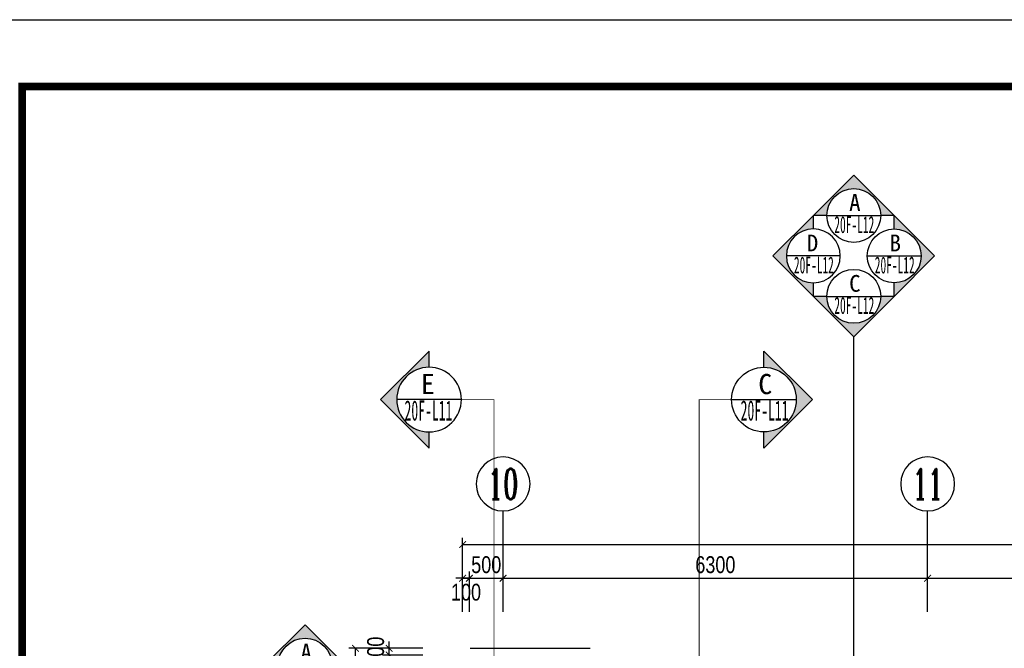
# Model space of a CAD drawing. Header units: millimetres. Extents: x -539149 to -534375, y 505028 to 505469.
# Tile 124 of 135: x -534969 to -534823, y 505365 to 505459. Entities that reach past the tile are written whole.
import ezdxf
from ezdxf.enums import TextEntityAlignment as Align
from ezdxf.lldxf.tags import DXFTag

# ---------------------------------------------------------------- set-up
doc = ezdxf.new("R2010")
doc.units = ezdxf.units.MM
doc.header["$LTSCALE"] = 10
doc.layers.get('Defpoints').update_dxf_attribs({"color": 8})
for name, color, linetype in [('A-建筑-原墙体', 2, 'Continuous'), ('A-建筑-拆墙', 251, 'Continuous'), ('A-建筑-窗户', 4, 'Continuous'), ('A-建筑-轴号', 3, 'Continuous'), ('A2图框$0$E-图框', 100, 'Continuous'), ('AXIS_TEXT', 50, 'Continuous'), ('B-平面-尺寸', 8, 'Continuous'), ('E-图框', 100, 'Continuous'), ('E-填充', 251, 'Continuous'), ('E-文本', 7, 'Continuous')]:
    doc.layers.add(name, color=color, linetype=linetype)
doc.layers.add('A-批量打印图层', color=251, linetype='Continuous', plot=False)
doc.layers.add('A2图框$0$图框外线', color=1, linetype='Continuous', plot=False)
doc.styles.add('_TCH_AXIS', font='COMPLEX', dxfattribs={"bigfont": 'GBCBIG'})
doc.styles.add('CCD_DIM', font='txt', dxfattribs={"width": 0.8})
doc.styles.add('COMPLEX', font='COMPLEX')
doc.styles.add('黑体', font='simhei.ttf')
tags = doc.linetypes.add('CENTER', pattern=[2, 1.25, -0.25, 0.25, -0.25]).pattern_tags.tags
tags[10:11] = [DXFTag(74, 4), DXFTag(75, 0), DXFTag(340, '0'), DXFTag(46, 1.0), DXFTag(50, 0.0), DXFTag(44, 0.0), DXFTag(45, 0.0)]
tags[8:9] = [DXFTag(74, 4), DXFTag(75, 0), DXFTag(340, '0'), DXFTag(46, 1.0), DXFTag(50, 0.0), DXFTag(44, 0.0), DXFTag(45, 0.0)]
tags[6:7] = [DXFTag(74, 4), DXFTag(75, 0), DXFTag(340, '0'), DXFTag(46, 1.0), DXFTag(50, 0.0), DXFTag(44, 0.0), DXFTag(45, 0.0)]
tags[4:5] = [DXFTag(74, 4), DXFTag(75, 0), DXFTag(340, '0'), DXFTag(46, 1.0), DXFTag(50, 0.0), DXFTag(44, 0.0), DXFTag(45, 0.0)]
doc.dimstyles.new('1', dxfattribs={"dimscale": 0, "dimtxt": 2.5, "dimasz": 1.5, "dimexe": 1, "dimexo": 0, "dimgap": 0.3, "dimtad": 1, "dimdec": 0, "dimzin": 0, "dimdsep": 46, "dimtxsty": 'Standard', "dimblk": 'ARCHTICK', "dimcen": 0.09, "dimclrd": 8, "dimclre": 8, "dimclrt": 4, "dimadec": 0, "dimazin": 0, "dimtfac": 1, "dimtdec": 0, "dimtix": 1, "dimtofl": 0, "dimtmove": 2, "dimatfit": 3, "dimldrblk": 'DOTSMALL', "dimfxl": 5, "dimfxlon": 1, "dimtolj": 1, "dimtzin": 0, "dimarcsym": 0})
doc.dimstyles.new('1-1', dxfattribs={"dimscale": 0, "dimtxt": 2.5, "dimasz": 1, "dimexe": 1, "dimexo": 1, "dimgap": 0.75, "dimtad": 1, "dimdec": 0, "dimrnd": 0.004999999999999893, "dimzin": 0, "dimdsep": 46, "dimtxsty": 'CCD_DIM', "dimblk": 'ARCHTICK', "dimcen": 0.13, "dimclrd": 44, "dimclre": 44, "dimclrt": 50, "dimadec": 0, "dimazin": 0, "dimtfac": 1, "dimtdec": 0, "dimtix": 1, "dimtmove": 2, "dimatfit": 3, "dimldrblk": 'HBA_Leader_Dot', "dimfxl": 5, "dimfxlon": 1, "dimtvp": 1, "dimtolj": 1, "dimtzin": 0, "dimarcsym": 0})

# ---------------------------------------------------------------- blocks, each defined once
blk = doc.blocks.new('_ArchTick')
at = {"color": 0, "linetype": 'ByBlock', "const_width": 0.15}
blk.add_lwpolyline([(-0.5, -0.5), (0.5, 0.5)], dxfattribs=at)
blk = doc.blocks.new('*D490')
at = {"layer": 'B-平面-尺寸', "color": 44, "lineweight": -2, "ltscale": 0.01, "transparency": 16777216}
for p, q in [((-534903.2732111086, 505375.5986509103), (-534904.2732111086, 505375.5986509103)), ((-534903.2732111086, 505370.5986509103), (-534903.2732111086, 505376.5986509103)), ((-534903.2732111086, 505375.5986509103), (-534902.2732111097, 505375.5986509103)), ((-534902.2732111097, 505370.5986509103), (-534902.2732111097, 505376.5986509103)), ((-534902.2732111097, 505375.5986509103), (-534901.2732111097, 505375.5986509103))]:
    blk.add_line(p, q, dxfattribs=at)
at = {"layer": 'Defpoints', "color": 0, "ltscale": 0.01, "transparency": 16777216}
for p in [(-534902.2732111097, 505375.5986509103), (-534903.2732111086, 505365.5985742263), (-534902.2732111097, 505365.5985742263)]:
    blk.add_point(p, dxfattribs=at)
at = {"layer": 'B-平面-尺寸', "color": 44, "lineweight": -2, "ltscale": 0.01, "transparency": 16777216}
blk.add_blockref('_ArchTick', (-534903.2732111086, 505375.5986509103), dxfattribs=at)
at = {"layer": 'B-平面-尺寸', "color": 44, "lineweight": -2, "ltscale": 0.01, "transparency": 16777216, "rotation": 180}
blk.add_blockref('_ArchTick', (-534902.2732111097, 505375.5986509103), dxfattribs=at)
at = {"layer": 'B-平面-尺寸', "color": 50, "ltscale": 0.01, "transparency": 16777216, "insert": (-534902.7732111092, 505373.5166421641), "char_height": 2.499999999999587, "attachment_point": 5, "style": 'CCD_DIM'}
blk.add_mtext('\\A1;100', dxfattribs=at)
blk = doc.blocks.new('HBA_Leader_Dot')
at = {"color": 0, "linetype": 'ByBlock'}
blk.add_line((-5, 0), (-10, 0), dxfattribs=at)
at = {"color": 0, "linetype": 'ByBlock', "const_width": 5}
blk.add_lwpolyline([(-2.5, 0, 1), (2.5, 0, 1)], format="xyb", close=True, dxfattribs=at)
blk = doc.blocks.new('*D491')
at = {"layer": 'B-平面-尺寸', "color": 44, "lineweight": -2, "ltscale": 0.01, "transparency": 16777216}
for p, q in [((-534902.2732111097, 505375.5986509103), (-534903.2732111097, 505375.5986509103)), ((-534902.2732111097, 505370.5986509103), (-534902.2732111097, 505376.5986509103)), ((-534902.2732111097, 505375.5986509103), (-534897.2732111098, 505375.5986509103)), ((-534897.2732111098, 505370.5986509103), (-534897.2732111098, 505376.5986509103)), ((-534897.2732111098, 505375.5986509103), (-534896.2732111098, 505375.5986509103))]:
    blk.add_line(p, q, dxfattribs=at)
at = {"layer": 'Defpoints', "color": 0, "ltscale": 0.01, "transparency": 16777216}
for p in [(-534897.2732111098, 505375.5986509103), (-534902.2732111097, 505365.5985742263), (-534897.2732111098, 505365.5985742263)]:
    blk.add_point(p, dxfattribs=at)
at = {"layer": 'B-平面-尺寸', "color": 44, "lineweight": -2, "ltscale": 0.01, "transparency": 16777216}
blk.add_blockref('_ArchTick', (-534902.2732111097, 505375.5986509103), dxfattribs=at)
at = {"layer": 'B-平面-尺寸', "color": 44, "lineweight": -2, "ltscale": 0.01, "transparency": 16777216, "rotation": 180}
blk.add_blockref('_ArchTick', (-534897.2732111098, 505375.5986509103), dxfattribs=at)
at = {"layer": 'B-平面-尺寸', "color": 50, "ltscale": 0.01, "transparency": 16777216, "insert": (-534899.7732111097, 505377.5986509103), "char_height": 2.499999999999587, "attachment_point": 5, "style": 'CCD_DIM'}
blk.add_mtext('\\A1;500', dxfattribs=at)
blk = doc.blocks.new('*D511')
at = {"layer": 'B-平面-尺寸', "color": 44, "lineweight": -2, "ltscale": 0.01, "transparency": 16777216}
for p, q in [((-534914.1732111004, 505365.1987272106), (-534914.1732111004, 505366.1987272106)), ((-534909.1732111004, 505365.1987272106), (-534915.1732111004, 505365.1987272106)), ((-534909.1732111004, 505364.1987272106), (-534915.1732111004, 505364.1987272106)), ((-534914.1732111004, 505364.1987272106), (-534914.1732111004, 505365.1987272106)), ((-534914.1732111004, 505364.1987272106), (-534914.1732111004, 505363.1987272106))]:
    blk.add_line(p, q, dxfattribs=at)
at = {"layer": 'Defpoints', "color": 0, "ltscale": 0.01, "transparency": 16777216}
for p in [(-534914.1732111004, 505365.1987272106), (-534904.1732111, 505365.1987272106), (-534904.1732111, 505364.1987272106)]:
    blk.add_point(p, dxfattribs=at)
at = {"layer": 'B-平面-尺寸', "color": 44, "lineweight": -2, "ltscale": 0.01, "transparency": 16777216}
for p, rotation in [((-534914.1732111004, 505365.1987272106), 270), ((-534914.1732111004, 505364.1987272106), 90)]:
    blk.add_blockref('_ArchTick', p, dxfattribs=dict(at, rotation=rotation))
at = {"layer": 'B-平面-尺寸', "color": 50, "ltscale": 0.01, "transparency": 16777216, "insert": (-534916.1732111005, 505364.6987272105), "char_height": 2.499999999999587, "attachment_point": 5, "rotation": 90, "style": 'CCD_DIM'}
blk.add_mtext('\\A1;100', dxfattribs=at)
blk = doc.blocks.new('_AXISO')
blk.add_circle((0, 0), 0.5)
at = {"layer": 'AXIS_TEXT', "style": 'COMPLEX', "width": 1.041666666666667}
blk.add_attdef('A', text='', height=0.56, dxfattribs=at).set_placement((-0.25, -0.28), (0.25, -0.28), align=Align.FIT)
blk = doc.blocks.new('A2图框')
at = {"layer": 'A2图框$0$E-图框', "color": 4, "const_width": 1.131313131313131}
blk.add_lwpolyline([(-363.4031259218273, 295.2979469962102), (209.3847528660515, 295.2979469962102), (209.3847528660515, -104.9040732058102), (-363.4031259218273, -104.9040732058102)], close=True, dxfattribs=at)
at = {"layer": 'A2图框$0$图框外线', "color": 1}
blk.add_lwpolyline([(-374.7162572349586, 305.1969368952), (219.2837427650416, 305.1969368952), (219.2837427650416, -114.8030631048), (-374.7162572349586, -114.8030631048)], close=True, dxfattribs=at)
blk.add_lwpolyline([(-374.7162572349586, 305.1969368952), (219.2837427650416, 305.1969368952), (219.2837427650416, -114.8030631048), (-374.7162572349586, -114.8030631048)], close=True, dxfattribs=at)
blk.add_lwpolyline([(-374.7162572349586, 305.1969368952), (219.2837427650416, 305.1969368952), (219.2837427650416, -114.8030631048), (-374.7162572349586, -114.8030631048)], close=True, dxfattribs=at)

msp = doc.modelspace()

# ---------------------------------------------------------------- hatches: boundary and pattern name
at = {"layer": 'E-填充'}
h = msp.add_hatch(color=251, dxfattribs=at)
edge = h.paths.add_edge_path()
edge.add_line((-534845.2338871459, 505435.4438126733), (-534851.2338871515, 505429.4438126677))
edge.add_line((-534851.2338871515, 505429.4438126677), (-534849.2338871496, 505429.4438126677))
edge.add_ellipse((-534845.2338871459, 505429.4438126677), major_axis=(-2.828427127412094, 2.828427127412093), ratio=0.999999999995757, start_angle=-44.99999999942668, end_angle=45.000000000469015, ccw=False)
edge.add_ellipse((-534845.2338871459, 505429.4438126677), major_axis=(-2.828427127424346, 2.828427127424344), ratio=0.9999999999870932, start_angle=225.0000000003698, end_angle=314.99999999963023, ccw=False)
edge.add_line((-534841.2338871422, 505429.4438126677), (-534839.2338871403, 505429.4438126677))
edge.add_line((-534839.2338871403, 505429.4438126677), (-534845.2338871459, 505435.4438126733))
h = msp.add_hatch(color=251, dxfattribs=at)
edge = h.paths.add_edge_path()
edge.add_line((-534857.2338871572, 505423.4438126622), (-534851.2338871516, 505429.4438126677))
edge.add_line((-534851.2338871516, 505429.4438126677), (-534851.2338871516, 505427.4438126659))
edge.add_ellipse((-534851.2338871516, 505423.4438126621), major_axis=(-2.828427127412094, 2.828427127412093), ratio=0.999999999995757, start_angle=314.999999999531, end_angle=404.9999999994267)
edge.add_ellipse((-534851.2338871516, 505423.4438126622), major_axis=(-2.828427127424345, 2.828427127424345), ratio=0.9999999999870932, start_angle=45.00000000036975, end_angle=134.9999999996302)
edge.add_line((-534851.2338871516, 505419.4438126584), (-534851.2338871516, 505417.4438126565))
edge.add_line((-534851.2338871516, 505417.4438126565), (-534857.2338871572, 505423.4438126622))
h = msp.add_hatch(color=251, dxfattribs=at)
edge = h.paths.add_edge_path()
edge.add_line((-534833.2338871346, 505423.4438126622), (-534839.2338871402, 505429.4438126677))
edge.add_line((-534839.2338871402, 505429.4438126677), (-534839.2338871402, 505427.4438126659))
edge.add_ellipse((-534839.2338871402, 505423.4438126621), major_axis=(2.828427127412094, 2.828427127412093), ratio=0.999999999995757, start_angle=-44.99999999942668, end_angle=45.000000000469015, ccw=False)
edge.add_ellipse((-534839.2338871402, 505423.4438126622), major_axis=(2.828427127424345, 2.828427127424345), ratio=0.9999999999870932, start_angle=225.0000000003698, end_angle=314.99999999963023, ccw=False)
edge.add_line((-534839.2338871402, 505419.4438126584), (-534839.2338871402, 505417.4438126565))
edge.add_line((-534839.2338871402, 505417.4438126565), (-534833.2338871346, 505423.4438126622))
h = msp.add_hatch(color=251, dxfattribs=at)
edge = h.paths.add_edge_path()
edge.add_line((-534845.2338871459, 505411.4438126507), (-534851.2338871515, 505417.4438126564))
edge.add_line((-534851.2338871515, 505417.4438126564), (-534849.2338871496, 505417.4438126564))
edge.add_ellipse((-534845.2338871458, 505417.4438126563), major_axis=(-2.828427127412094, -2.828427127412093), ratio=0.999999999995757, start_angle=314.999999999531, end_angle=404.9999999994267)
edge.add_ellipse((-534845.2338871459, 505417.4438126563), major_axis=(-2.828427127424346, -2.828427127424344), ratio=0.9999999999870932, start_angle=45.00000000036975, end_angle=134.9999999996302)
edge.add_line((-534841.233887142, 505417.4438126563), (-534839.2338871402, 505417.4438126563))
edge.add_line((-534839.2338871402, 505417.4438126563), (-534845.2338871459, 505411.4438126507))
h = msp.add_hatch(color=251, dxfattribs=at)
edge = h.paths.add_edge_path()
edge.add_line((-534915.4531767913, 505402.119654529), (-534908.2531767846, 505409.3196545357))
edge.add_line((-534908.2531767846, 505409.3196545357), (-534908.2531767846, 505406.9196545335))
edge.add_ellipse((-534908.2531767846, 505402.1196545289), major_axis=(-3.394112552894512, 3.394112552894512), ratio=0.999999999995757, start_angle=314.999999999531, end_angle=404.9999999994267)
edge.add_ellipse((-534908.2531767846, 505402.119654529), major_axis=(-3.394112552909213, 3.394112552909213), ratio=0.9999999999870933, start_angle=45.00000000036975, end_angle=134.9999999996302)
edge.add_line((-534908.2531767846, 505397.3196545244), (-534908.2531767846, 505394.9196545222))
edge.add_line((-534908.2531767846, 505394.9196545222), (-534915.4531767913, 505402.119654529))
h = msp.add_hatch(color=251, dxfattribs=at)
edge = h.paths.add_edge_path()
edge.add_line((-534851.3654717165, 505402.119654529), (-534858.5654717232, 505409.3196545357))
edge.add_line((-534858.5654717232, 505409.3196545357), (-534858.5654717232, 505406.9196545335))
edge.add_ellipse((-534858.5654717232, 505402.1196545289), major_axis=(3.394112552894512, 3.394112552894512), ratio=0.999999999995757, start_angle=-44.99999999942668, end_angle=45.000000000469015, ccw=False)
edge.add_ellipse((-534858.5654717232, 505402.119654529), major_axis=(3.394112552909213, 3.394112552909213), ratio=0.9999999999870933, start_angle=225.0000000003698, end_angle=314.99999999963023, ccw=False)
edge.add_line((-534858.5654717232, 505397.3196545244), (-534858.5654717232, 505394.9196545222))
edge.add_line((-534858.5654717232, 505394.9196545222), (-534851.3654717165, 505402.119654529))
h = msp.add_hatch(color=251, dxfattribs=at)
edge = h.paths.add_edge_path()
edge.add_line((-534926.653461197, 505368.7061250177), (-534932.6534612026, 505362.706125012))
edge.add_line((-534932.6534612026, 505362.7061250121), (-534930.6534612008, 505362.7061250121))
edge.add_ellipse((-534926.653461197, 505362.7061250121), major_axis=(-2.828427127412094, 2.828427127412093), ratio=0.999999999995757, start_angle=-44.99999999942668, end_angle=45.000000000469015, ccw=False)
edge.add_ellipse((-534926.653461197, 505362.7061250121), major_axis=(-2.828427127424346, 2.828427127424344), ratio=0.9999999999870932, start_angle=225.0000000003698, end_angle=314.99999999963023, ccw=False)
edge.add_line((-534922.6534611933, 505362.7061250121), (-534920.6534611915, 505362.7061250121))
edge.add_line((-534920.6534611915, 505362.7061250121), (-534926.653461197, 505368.7061250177))

# ---------------------------------------------------------------- linework, layer by layer
msp.add_line((-534843.233887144, 505423.4438126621), (-534835.2338871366, 505423.4438126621))
at = {"layer": 'A-建筑-原墙体', "ltscale": 0.01}
msp.add_line((-534902.173211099, 505365.1987272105, 0.06894340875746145), (-534884.3732111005, 505365.1987272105, 0.06894340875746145), dxfattribs=at)
at = {"layer": 'A-建筑-轴号', "ltscale": 0.01}
for p, q in [((-534897.2732111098, 505370.5986509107, 0.06894340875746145), (-534897.2732111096, 505385.5986509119, 0.06894340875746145)), ((-534834.2732111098, 505370.5986509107, 0.06894340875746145), (-534834.2732111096, 505385.5986509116, 0.06894340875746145))]:
    msp.add_line(p, q, dxfattribs=at)
at = {"layer": 'A-批量打印图层'}
msp.add_lwpolyline([(-534979.9614833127, 505458.5096570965), (-534385.9614833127, 505458.5096570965), (-534385.9614833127, 505038.5096570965), (-534979.9614833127, 505038.5096570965)], close=True, dxfattribs=at)
at = {"layer": 'E-图框', "color": 1, "linetype": 'CENTER', "ltscale": 0.5, "const_width": 0.1}
for points in [[(-534901.8496428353, 505334.4107116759), (-534898.641506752, 505334.4107116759), (-534898.641506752, 505402.1196545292), (-534903.45317678, 505402.1196545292)], [(-534864.9690056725, 505328.9785183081), (-534868.1771417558, 505328.9785183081), (-534868.1771417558, 505402.1196545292), (-534863.3654717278, 505402.1196545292)]]:
    msp.add_lwpolyline(points, dxfattribs=at)
at = {"layer": 'E-文本', "color": 3}
for p, q in [((-534849.2338871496, 505429.4438126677), (-534841.2338871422, 505429.4438126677)), ((-534847.2338871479, 505423.4438126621), (-534855.2338871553, 505423.4438126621)), ((-534849.2338871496, 505417.4438126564), (-534841.2338871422, 505417.4438126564)), ((-534903.45317678, 505402.1196545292), (-534913.053176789, 505402.1196545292)), ((-534863.3654717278, 505402.1196545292), (-534853.7654717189, 505402.1196545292))]:
    msp.add_line(p, q, dxfattribs=at)
for points in [[(-534849.2338871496, 505429.4438126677), (-534851.2338871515, 505429.4438126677), (-534845.2338871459, 505435.4438126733), (-534839.2338871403, 505429.4438126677), (-534841.2338871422, 505429.4438126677)], [(-534851.2338871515, 505427.4438126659), (-534851.2338871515, 505429.4438126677), (-534857.233887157, 505423.4438126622), (-534851.2338871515, 505417.4438126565), (-534851.2338871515, 505419.4438126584)], [(-534839.2338871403, 505427.4438126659), (-534839.2338871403, 505429.4438126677), (-534833.2338871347, 505423.4438126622), (-534839.2338871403, 505417.4438126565), (-534839.2338871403, 505419.4438126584)], [(-534849.2338871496, 505417.4438126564), (-534851.2338871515, 505417.4438126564), (-534845.2338871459, 505411.4438126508), (-534839.2338871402, 505417.4438126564), (-534841.233887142, 505417.4438126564)], [(-534908.2531767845, 505406.9196545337), (-534908.2531767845, 505409.3196545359), (-534915.4531767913, 505402.1196545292), (-534908.2531767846, 505394.9196545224), (-534908.2531767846, 505397.3196545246)], [(-534858.5654717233, 505406.9196545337), (-534858.5654717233, 505409.3196545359), (-534851.3654717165, 505402.1196545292), (-534858.5654717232, 505394.9196545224), (-534858.5654717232, 505397.3196545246)], [(-534930.6534612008, 505362.706125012), (-534932.6534612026, 505362.706125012), (-534926.653461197, 505368.7061250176), (-534920.6534611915, 505362.706125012), (-534922.6534611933, 505362.706125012)]]:
    msp.add_lwpolyline(points, dxfattribs=at)
for centre, major_axis in [((-534845.233887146, 505429.4438126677), (2.828427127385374, 2.828427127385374)), ((-534839.2338871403, 505423.4438126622), (2.828427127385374, 2.828427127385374)), ((-534845.2338871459, 505417.4438126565), (2.828427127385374, 2.828427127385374)), ((-534858.5654717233, 505402.1196545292), (3.394112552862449, 3.394112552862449)), ((-534926.6534611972, 505362.7061250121), (2.828427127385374, 2.828427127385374))]:
    msp.add_ellipse(centre, major_axis=major_axis, ratio=0.9999999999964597, start_param=5.497787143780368, end_param=11.78097245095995, dxfattribs=at)
at = {"layer": 'E-文本', "color": 3, "extrusion": (0, 0, -1)}
for centre, major_axis in [((-534851.2338871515, 505423.4438126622), (-2.828427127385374, 2.828427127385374)), ((-534908.2531767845, 505402.1196545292), (-3.394112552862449, 3.394112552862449))]:
    msp.add_ellipse(centre, major_axis=major_axis, ratio=0.9999999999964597, start_param=5.497787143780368, end_param=11.78097245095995, dxfattribs=at)

# ---------------------------------------------------------------- block references
at = {"layer": 'A-建筑-窗户', "ltscale": 0.5}
msp.add_blockref('A2图框', (-534605.2452260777, 505153.3127202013), dxfattribs=at)
at = {"layer": 'A-建筑-轴号', "ltscale": 0.01}
ref = msp.add_blockref('_AXISO', (-534897.2732111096, 505389.5986509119, 0.06894340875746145), dxfattribs=dict(at, xscale=-8, yscale=8, zscale=8, rotation=180))
ref.add_attrib('A', '10', dxfattribs={"layer": 'AXIS_TEXT', "height": 4.525483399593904, "style": '_TCH_AXIS', "width": 0.7241379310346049}).set_placement((-534899.5359528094, 505387.3359092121, 0.06894340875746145), (-534895.0104694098, 505387.3359092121, 0.06894340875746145), align=Align.FIT)
ref = msp.add_blockref('_AXISO', (-534834.2732111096, 505389.5986509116, 0.06894340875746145), dxfattribs=dict(at, xscale=-8, yscale=8, zscale=8, rotation=180))
ref.add_attrib('A', '11', dxfattribs={"layer": 'AXIS_TEXT', "height": 4.525483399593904, "style": '_TCH_AXIS', "width": 0.8750000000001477}).set_placement((-534836.5359528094, 505387.3359092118, 0.06894340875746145), (-534832.0104694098, 505387.3359092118, 0.06894340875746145), align=Align.FIT)

# ---------------------------------------------------------------- texts
at = {"layer": 'E-文本', "style": '黑体'}
for s, height, p in [('A', 2.5, (-534845.0760714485, 505431.3639520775)), ('D', 2.5, (-534851.3500361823, 505425.3639520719)), ('B', 2.5, (-534839.0760714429, 505425.3639520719)), ('C', 2.5, (-534845.0760714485, 505419.3639520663)), ('E', 3.000000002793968, (-534908.4425556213, 505404.4238218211)), ('C', 3.000000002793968, (-534858.3760928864, 505404.4238218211)), ('A', 2.5, (-534926.4956454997, 505364.6262644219))]:
    msp.add_text(s, height=height, dxfattribs=at).set_placement(p, align=Align.MIDDLE_CENTER)
for s, height, width, p, p2 in [('20F-L12', 2.5, 0.4708994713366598, (-534848.1192035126, 505426.8464027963), (-534842.1932775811, 505426.8464027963)), ('20F-L12', 2.5, 0.4708994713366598, (-534854.119203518, 505420.8464027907), (-534848.1932775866, 505420.8464027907)), ('20F-L12', 2.5, 0.4708994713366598, (-534842.1192035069, 505420.8464027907), (-534836.1932775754, 505420.8464027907)), ('20F-L12', 2.5, 0.4708994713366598, (-534848.1192035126, 505414.846402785), (-534842.1932775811, 505414.846402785)), ('20F-L11', 3.000000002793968, 0.470899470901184, (-534911.9019082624, 505399.0027626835), (-534904.7907971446, 505399.0027626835)), ('20F-L11', 3.000000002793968, 0.470899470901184, (-534862.0278513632, 505399.0027626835), (-534854.9167402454, 505399.0027626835))]:
    msp.add_text(s, height=height, dxfattribs=dict(at, width=width)).set_placement(p, p2, align=Align.FIT)

# ---------------------------------------------------------------- dimensions: what is measured, and where the dimension line sits
at = {"layer": 'B-平面-尺寸', "ltscale": 0.01}
msp.add_linear_dim(base=(-534544.2732111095, 505380.5986509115, 0.06894340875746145), p1=(-534903.2732111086, 505370.1987272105, 0.06894340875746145), p2=(-534544.2732111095, 505370.1987272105, 0.06894340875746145), dimstyle='1-1', override={"dimscale": 0.9999999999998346, "dimlfac": 100}, dxfattribs=at).render()
for p1, p2, distance, picture, middle in [((-534902.2732111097, 505365.5985742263, 0.06894340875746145), (-534897.2732111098, 505365.5985742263, 0.06894340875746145), 10.000076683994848, '*D491', (-534899.7732111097, 505377.5986509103, 0.06894340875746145)), ((-534904.1732111, 505364.1987272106, 0.06894340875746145), (-534904.1732111, 505365.1987272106, 0.06894340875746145), 10.000000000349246, '*D511', (-534916.1732111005, 505364.6987272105, 0.06894340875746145))]:
    dim = msp.add_aligned_dim(p1=p1, p2=p2, distance=distance, dimstyle='1-1', override={"dimscale": 0.9999999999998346, "dimlfac": 100}, dxfattribs=at)
    dim.commit()
    dim.dimension.update_dxf_attribs({"geometry": picture, "text_midpoint": middle})
for p1, p2, distance in [((-534897.2732111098, 505365.5985742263, 0.06894340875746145), (-534834.2732111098, 505365.5985742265, 0.06894340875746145), 10.00007668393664), ((-534834.2732111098, 505365.5985742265, 0.06894340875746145), (-534747.2732111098, 505365.5985742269, 0.06894340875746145), 10.000076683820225), ((-534904.1732111, 505220.6987272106, 0.06894340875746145), (-534904.1732111, 505365.1987272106, 0.06894340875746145), 15.000000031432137)]:
    msp.add_aligned_dim(p1=p1, p2=p2, distance=distance, dimstyle='1-1', override={"dimscale": 0.9999999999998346, "dimlfac": 100}, dxfattribs=at).render()
dim = msp.add_linear_dim(base=(-534902.2732111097, 505375.5986509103, 0.06894340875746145), p1=(-534903.2732111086, 505365.5985742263, 0.06894340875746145), p2=(-534902.2732111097, 505365.5985742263, 0.06894340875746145), angle=0, dimstyle='1-1', override={"dimscale": 0.9999999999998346, "dimlfac": 100}, dxfattribs=at)
dim.commit()
dim.dimension.update_dxf_attribs({"geometry": '*D490', "text_midpoint": (-534902.7732111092, 505373.5166421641, 0.06894340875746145), "dimtype": 161})

# ---------------------------------------------------------------- leaders
at = {"layer": 'A-建筑-拆墙'}
msp.add_leader([(-534845.2338871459, 505346.4274689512), (-534845.2338871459, 505411.443812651)], dimstyle='1', override={"dimscale": 0.1171617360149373, "dimasz": 1, "dimtad": 0, "dimldrblk": 'Dot'}, dxfattribs=at)

doc.saveas('drawing.dxf')
